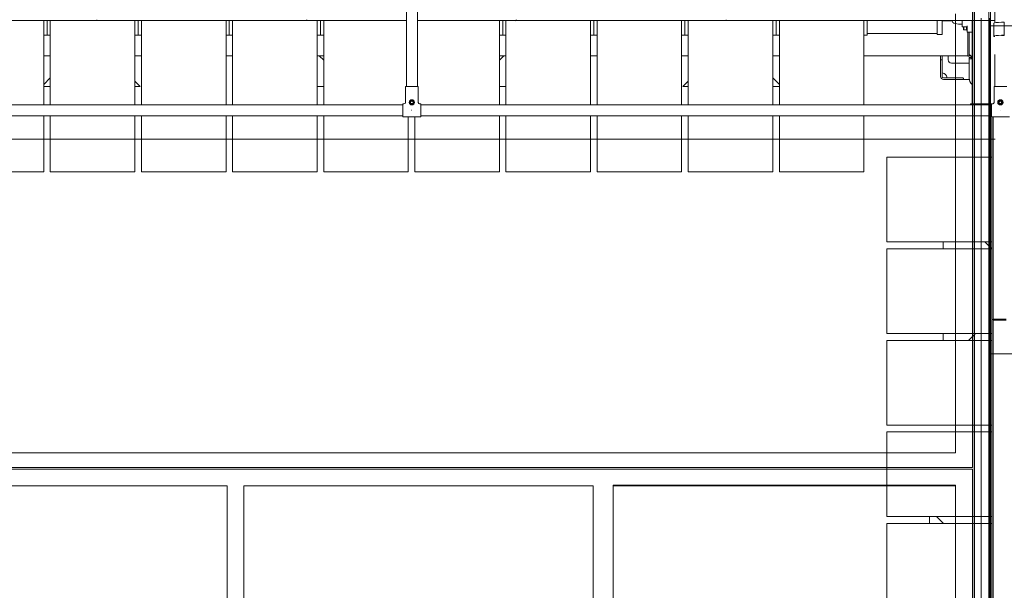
# Model space of a CAD drawing. Header units: centimetres. Extents: x -396 to 14490, y -515 to 1122.
# Tile 44 of 73: x 208 to 508, y 228 to 402. Entities that reach past the tile are written whole.
import ezdxf

# ---------------------------------------------------------------- set-up
doc = ezdxf.new("R2010")
doc.units = ezdxf.units.CM
doc.header["$MEASUREMENT"] = 0
doc.layers.add('00 - nowa technologia myjni_Nr_pióra__246', color=7, linetype='Continuous', lineweight=20, true_color=0x1db3b3)
doc.layers.add('299-A Wymiary Opisy', color=7, linetype='Continuous')
doc.layers.add('Nowe_Drzwi Archicad', color=7, linetype='Continuous')
for name, color, linetype, lineweight in [('299-A Wymiary Opisy_Nr_pióra__11', 7, 'Continuous', 0), ('420-K Ściany_Nr_pióra__11', 7, 'Continuous', 0), ('420-K Ściany_Nr_pióra__93', 9, 'Continuous', 20), ('Nowe_Drzwi Archicad_Nr_pióra__135', 5, 'Continuous', 13)]:
    doc.layers.add(name, color=color, linetype=linetype, lineweight=lineweight)
doc.styles.add('STYL_AUTOMATYCZNY_1', font='arial.ttf')
doc.dimstyles.new('STYL_AUTOMATYCZNY__2', dxfattribs={"dimtxt": 13, "dimasz": 7.6, "dimexe": 0.18, "dimexo": 0.0625, "dimgap": 0, "dimtad": 1, "dimdec": 0, "dimzin": 0, "dimdsep": 46, "dimtxsty": 'STYL_AUTOMATYCZNY_1', "dimblk": 'ARROWHEAD_2', "dimblk1": 'ARROWHEAD_2', "dimblk2": 'ARROWHEAD_2', "dimcen": 0.09, "dimclrd": 7, "dimclre": 7, "dimclrt": 7, "dimadec": 0, "dimazin": 0, "dimtfac": 1, "dimtdec": 4, "dimtmove": 0, "dimatfit": 3, "dimfxl": 0, "dimtolj": 1, "dimtzin": 0, "dimarcsym": 0})

# ---------------------------------------------------------------- blocks, each defined once
blk = doc.blocks.new('ElemPrzekroju_79_1')
at = {"layer": 'Nowe_Drzwi Archicad_Nr_pióra__135', "color": 5, "linetype": 'Continuous', "lineweight": 13}
for p, q in [((498.38, 265.4), (498.38, 408.7)), ((493.26, 403.65), (493.26, 269.94)), ((493.26, 269.94), (165.5, 269.94)), ((160.38, 265.4), (498.38, 265.4)), ((498.38, 264.9), (160.38, 264.9)), ((498.38, 143.8), (498.38, 264.9)), ((165.5, 259.85), (271, 259.85)), ((271, 259.85), (271, 148.34)), ((276.12, 259.85), (382.64, 259.85)), ((276.12, 148.34), (276.12, 259.85)), ((382.64, 148.34), (382.64, 259.85)), ((382.64, 259.85), (382.64, 259.85)), ((382.64, 259.85), (382.64, 148.34)), ((493.26, 260.08), (388.79, 260.08)), ((388.79, 260.08), (388.79, 259.85)), ((388.79, 259.85), (493.26, 259.85)), ((388.79, 148.34), (388.79, 259.85)), ((493.26, 259.85), (493.26, 260.08)), ((493.26, 259.85), (493.26, 148.34))]:
    blk.add_line(p, q, dxfattribs=at)
at = {"layer": 'Nowe_Drzwi Archicad_Nr_pióra__135', "color": 5, "linetype": 'Continuous', "lineweight": 20}
for p, q in [((498.88, 0), (498.88, 408.7)), ((499.04, 0), (499.04, 408.7)), ((503.88, 0), (503.88, 408.7)), ((501.02, 401.52), (501.02, 402.33)), ((501.02, 400.39), (501.02, 401.52)), ((501.02, 398.97), (501.02, 400.39)), ((503.72, 401.52), (503.72, 402.33)), ((503.72, 400.39), (503.72, 401.52)), ((503.72, 398.97), (503.72, 400.39)), ((501.02, 397.26), (501.02, 398.97)), ((501.02, 395.28), (501.02, 397.26)), ((503.72, 397.26), (503.72, 398.97)), ((503.72, 395.28), (503.72, 397.26)), ((501.02, 393.06), (501.02, 395.28)), ((503.72, 393.06), (503.72, 395.28)), ((501.02, 390.62), (501.02, 393.06)), ((501.02, 387.99), (501.02, 390.62)), ((503.72, 390.62), (503.72, 393.06)), ((503.72, 387.99), (503.72, 390.62)), ((501.02, 385.2), (501.02, 387.99)), ((503.72, 385.2), (503.72, 387.99)), ((501.02, 382.27), (501.02, 385.2)), ((503.72, 382.27), (503.72, 385.2)), ((501.02, 379.23), (501.02, 382.27)), ((503.72, 379.23), (503.72, 382.27)), ((501.02, 376.13), (501.02, 379.23)), ((503.72, 376.13), (503.72, 379.23)), ((501.02, 372.69), (501.02, 376.13)), ((503.72, 372.69), (503.72, 376.13)), ((501.02, 0), (501.02, 372.69)), ((503.72, 0), (503.72, 372.69))]:
    blk.add_line(p, q, dxfattribs=at)
blk = doc.blocks.new('*D95')
at = {"layer": '299-A Wymiary Opisy_Nr_pióra__11', "color": 7, "linetype": 'Continuous', "lineweight": 0}
for p, q in [((-35.6, 516.05), (-35.6, 520.94)), ((-30.6, 513.16), (-40.6, 518.94)), ((-28.1, 516.05), (-43.1, 516.05)), ((-35.6, 0), (-35.6, 516.05)), ((-40.6, 2.89), (-30.6, -2.89))]:
    blk.add_line(p, q, dxfattribs=at)
at = {"layer": '299-A Wymiary Opisy_Nr_pióra__11', "color": 7, "lineweight": 0, "insert": (-38.2, 243.15), "char_height": 13, "attachment_point": 7, "rotation": 90, "style": 'STYL_AUTOMATYCZNY_1'}
blk.add_mtext('\\A1;{\\pql;\\fArial|b0|i0|c238|p0;\\W1.000000;516}', dxfattribs=at)
blk = doc.blocks.new('ARROWHEAD_2')
at = {"color": 0, "linetype": 'Continuous', "lineweight": 0}
for p, q in [((-0.378, -0.655), (0.378, 0.655)), ((0, 0), (-1, 0))]:
    blk.add_line(p, q, dxfattribs=at)
blk = doc.blocks.new('*D97')
at = {"layer": '299-A Wymiary Opisy_Nr_pióra__11', "color": 7, "linetype": 'Continuous', "lineweight": 0}
for p, q in [((601.11, 541.57), (591.11, 547.34)), ((596.11, 544.46), (596.11, 549.35)), ((603.61, 544.46), (588.61, 544.46)), ((596.11, 0), (596.11, 544.46)), ((603.61, 0), (588.61, 0)), ((591.11, 2.89), (601.11, -2.89)), ((596.11, -4.89), (596.11, 0))]:
    blk.add_line(p, q, dxfattribs=at)
at = {"layer": '299-A Wymiary Opisy_Nr_pióra__11', "color": 7, "lineweight": 0, "insert": (593.51, 257.36), "char_height": 13, "attachment_point": 7, "rotation": 90, "style": 'STYL_AUTOMATYCZNY_1'}
blk.add_mtext('\\A1;{\\pql;\\fArial|b0|i0|c238|p0;\\W1.000000;544}', dxfattribs=at)

msp = doc.modelspace()

# ---------------------------------------------------------------- hatches: boundary and pattern name
at = {"layer": '420-K Ściany_Nr_pióra__93', "linetype": 'Continuous', "lineweight": 20}
h = msp.add_hatch(dxfattribs=at)
h.set_pattern_fill('Siatka_50x100_0001', color=9, style=0, pattern_type=2)
h.set_pattern_definition([(0, (0, 0), (0, 100), []), (90, (0, 0), (-50, 0), [])])
h.paths.add_polyline_path([(621.76, 503.71), (621.76, 4.59), (503.38, 4.59), (503.38, 414.8), (151.54, 414.8), (151.54, 4.59), (62.03, 4.59), (62.03, 455.01)])

# ---------------------------------------------------------------- linework, layer by layer
at = {"layer": '00 - nowa technologia myjni_Nr_pióra__246', "color": 132, "linetype": 'Continuous', "lineweight": 20, "true_color": 0x1db3b3}
for p, q in [((149.38, 401.59), (230.82, 401.59)), ((215.08, 401.59), (215.08, 375.94)), ((216.08, 401.59), (216.08, 397.2)), ((216.08, 401.59), (216.08, 397.2)), ((217.08, 375.94), (217.08, 401.59)), ((231.74, 401.59), (294.82, 401.59)), ((242.88, 401.59), (242.88, 375.94)), ((243.88, 401.59), (243.88, 397.2)), ((243.88, 401.59), (243.88, 397.2)), ((244.88, 375.94), (244.88, 401.59)), ((270.68, 401.59), (270.68, 375.94)), ((271.68, 401.59), (271.68, 397.2)), ((271.68, 401.59), (271.68, 397.2)), ((272.68, 375.94), (272.68, 401.59)), ((295.74, 401.59), (325.71, 401.59)), ((298.48, 401.59), (298.48, 375.94)), ((299.48, 401.59), (299.48, 397.2)), ((299.48, 401.59), (299.48, 397.2)), ((300.48, 375.94), (300.48, 401.59)), ((329.08, 401.59), (358.82, 401.59)), ((354.08, 401.59), (354.08, 375.94)), ((355.08, 401.59), (355.08, 397.2)), ((355.08, 401.59), (355.08, 397.2)), ((356.08, 375.94), (356.08, 401.59)), ((359.74, 401.59), (422.82, 401.59)), ((381.88, 401.59), (381.88, 375.94)), ((382.88, 401.59), (382.88, 397.2)), ((382.88, 401.59), (382.88, 397.2)), ((383.88, 375.94), (383.88, 401.59)), ((409.68, 401.59), (409.68, 375.94)), ((410.68, 401.59), (410.68, 397.2)), ((410.68, 401.59), (410.68, 397.2)), ((411.68, 375.94), (411.68, 401.59)), ((423.74, 401.59), (505.24, 401.59)), ((437.48, 401.59), (437.48, 375.94)), ((438.48, 401.59), (438.48, 397.2)), ((438.48, 401.59), (438.48, 397.2)), ((439.48, 375.94), (439.48, 401.59)), ((465.28, 401.59), (465.28, 375.94)), ((466.28, 401.59), (466.28, 397.2)), ((487.63, 401.59), (487.63, 397.35)), ((489.13, 401.55), (489.13, 401.59)), ((489.13, 397.35), (489.13, 401.59)), ((489.13, 401.55), (492.03, 401.55)), ((492.03, 401.55), (492.03, 401.59)), ((492.23, 401.44), (492.23, 401.59)), ((492.71, 400.85), (494.17, 400.56)), ((494.29, 400.55), (495.23, 400.55)), ((495.23, 401.59), (495.23, 399.75)), ((496.83, 399.75), (495.23, 399.75)), ((495.63, 399.75), (495.63, 398.91)), ((495.73, 399.75), (495.73, 398.81)), ((496.6, 399.75), (496.6, 398.81)), ((496.63, 398.66), (496.63, 399.75)), ((496.68, 398.61), (496.68, 399.75)), ((496.83, 400), (496.83, 398.16)), ((498.33, 376.25), (498.33, 401.59)), ((504.93, 400.82), (504.93, 396.85)), ((508.03, 401.09), (507.23, 401.09)), ((508.03, 401.09), (508.03, 397.12)), ((216.08, 397.2), (215.08, 397.2)), ((217.08, 397.2), (216.08, 397.2)), ((243.88, 397.2), (242.88, 397.2)), ((244.88, 397.2), (243.88, 397.2)), ((271.68, 397.2), (270.68, 397.2)), ((272.68, 397.2), (271.68, 397.2)), ((299.48, 397.2), (298.48, 397.2)), ((300.48, 397.2), (299.48, 397.2)), ((355.08, 397.2), (354.08, 397.2)), ((356.08, 397.2), (355.08, 397.2)), ((382.88, 397.2), (381.88, 397.2)), ((383.88, 397.2), (382.88, 397.2)), ((410.68, 397.2), (409.68, 397.2)), ((411.68, 397.2), (410.68, 397.2)), ((438.48, 397.2), (437.48, 397.2)), ((439.48, 397.2), (438.48, 397.2)), ((466.28, 397.2), (465.28, 397.2)), ((487.63, 397.7), (466.28, 397.7)), ((487.63, 397.35), (489.13, 397.35)), ((495.63, 398.91), (495.73, 398.81)), ((496.6, 398.81), (495.73, 398.81)), ((496.63, 398.85), (496.6, 398.81)), ((496.63, 398.66), (496.68, 398.61)), ((496.68, 398.61), (496.83, 398.61)), ((496.83, 398.16), (496.83, 398.06)), ((498.33, 398.06), (496.83, 398.06)), ((496.98, 398.06), (496.98, 391.24)), ((497.38, 391.24), (497.38, 398.06)), ((508.03, 397.12), (507.23, 397.12)), ((507.23, 397.06), (508.03, 397.06)), ((508.03, 397.06), (508.03, 397.12)), ((217.08, 390.9), (215.08, 390.9)), ((244.88, 390.9), (242.88, 390.9)), ((272.68, 390.9), (270.68, 390.9)), ((300.48, 390.9), (298.48, 390.9)), ((299.1, 390.9), (300.48, 389.52)), ((325.71, 391.25), (325.71, 381.55)), ((329.08, 381.55), (329.08, 391.25)), ((356.08, 390.9), (354.08, 390.9)), ((355.46, 390.9), (354.08, 389.52)), ((383.88, 390.9), (381.88, 390.9)), ((411.68, 390.9), (409.68, 390.9)), ((439.48, 390.9), (437.48, 390.9)), ((496.98, 390.9), (465.28, 390.9)), ((488.63, 390.9), (488.63, 389.85)), ((489.13, 390.9), (489.13, 389.85)), ((489.13, 390.9), (489.13, 385.65)), ((491.03, 390.9), (491.03, 389.65)), ((496.98, 390.74), (496.98, 391.24)), ((496.98, 390.74), (497.38, 390.74)), ((497.38, 390.74), (497.38, 391.24)), ((497.89, 390.9), (497.38, 390.9)), ((497.72, 391.03), (497.72, 391.03)), ((505.24, 391.25), (505.24, 381.55)), ((488.63, 389.65), (488.63, 389.85)), ((488.63, 389.65), (489.13, 389.65)), ((488.63, 389.65), (488.63, 389.45)), ((488.63, 384.59), (488.63, 389.45)), ((492.03, 388.65), (497.38, 388.65)), ((497.53, 390.4), (497.38, 390.4)), ((497.38, 390.4), (497.38, 390)), ((497.53, 390), (497.38, 390)), ((497.38, 389.66), (497.38, 390)), ((497.38, 389.66), (497.38, 384.1)), ((497.53, 390.4), (498.01, 390.4)), ((497.53, 390), (498.01, 390)), ((498.01, 390.4), (498.01, 390)), ((498.33, 390), (498.01, 390)), ((489.13, 384.59), (489.13, 385.65)), ((217.08, 384.12), (215.08, 382.12)), ((215.08, 381.52), (217.08, 381.52)), ((242.88, 383.12), (244.48, 381.52)), ((242.88, 381.52), (244.48, 381.52)), ((298.48, 381.52), (300.48, 381.52)), ((325.44, 381.55), (329.34, 381.55)), ((325.44, 381.55), (325.44, 376.7)), ((325.44, 376.7), (325.44, 381.55)), ((329.34, 376.7), (329.34, 381.55)), ((354.08, 381.52), (356.08, 381.52)), ((411.68, 383.12), (410.08, 381.52)), ((411.68, 381.52), (410.08, 381.52)), ((437.48, 384.12), (439.48, 382.12)), ((439.48, 381.52), (437.48, 381.52)), ((495.43, 384.15), (489.57, 384.15)), ((497.42, 383.65), (489.57, 383.65)), ((490.63, 384.15), (495.43, 384.15)), ((495.63, 383.95), (495.63, 383.85)), ((495.83, 383.65), (497.42, 383.65)), ((504.97, 381.55), (508.87, 381.55)), ((504.97, 381.55), (504.97, 376.7)), ((504.97, 376.7), (504.97, 381.55)), ((150.44, 375.94), (324.64, 375.94)), ((324.64, 376.2), (324.94, 376.2)), ((324.64, 376.2), (324.64, 375.94)), ((324.64, 376.2), (324.94, 376.2)), ((324.64, 376.2), (324.64, 375.94)), ((326.99, 376.93), (327, 376.94)), ((326.99, 376.92), (326.99, 376.93)), ((326.99, 376.92), (326.99, 376.48)), ((326.99, 376.47), (326.99, 376.48)), ((327, 376.46), (326.99, 376.47)), ((327.2, 377.05), (327, 376.94)), ((327, 376.46), (327.38, 376.24)), ((327.2, 377.05), (327.38, 377.16)), ((327.38, 377.16), (327.39, 377.16)), ((327.39, 376.24), (327.38, 376.24)), ((327.39, 377.16), (327.4, 377.16)), ((327.39, 377.16), (327.79, 376.93)), ((327.79, 376.47), (327.39, 376.24)), ((327.4, 376.24), (327.39, 376.24)), ((327.78, 376.94), (327.4, 377.16)), ((327.58, 376.35), (327.4, 376.24)), ((327.58, 376.35), (327.78, 376.46)), ((327.78, 376.94), (327.79, 376.93)), ((327.79, 376.47), (327.78, 376.46)), ((327.79, 376.93), (327.79, 376.92)), ((327.79, 376.93), (327.79, 376.47)), ((327.79, 376.48), (327.79, 376.92)), ((327.79, 376.48), (327.79, 376.47)), ((330.14, 376.2), (329.84, 376.2)), ((330.14, 376.2), (329.84, 376.2)), ((330.14, 375.94), (504.17, 375.94)), ((497.83, 375.94), (497.83, 376.25)), ((497.83, 376.25), (498.83, 376.25)), ((498.83, 376.25), (504.69, 376.25)), ((504.17, 376.2), (504.47, 376.2)), ((504.17, 376.2), (504.17, 375.94)), ((504.17, 376.2), (504.47, 376.2)), ((504.17, 376.2), (504.17, 375.94)), ((506.52, 376.93), (506.53, 376.94)), ((506.52, 376.92), (506.52, 376.93)), ((506.52, 376.92), (506.52, 376.48)), ((506.52, 376.47), (506.52, 376.48)), ((506.53, 376.46), (506.52, 376.47)), ((506.73, 377.05), (506.53, 376.94)), ((506.53, 376.46), (506.91, 376.24)), ((506.73, 377.05), (506.91, 377.16)), ((506.91, 377.16), (506.92, 377.16)), ((506.92, 376.24), (506.91, 376.24)), ((506.92, 377.16), (506.93, 377.16)), ((506.92, 377.16), (507.32, 376.93)), ((507.32, 376.47), (506.92, 376.24)), ((506.93, 376.24), (506.92, 376.24)), ((507.31, 376.94), (506.93, 377.16)), ((507.11, 376.35), (506.93, 376.24)), ((507.11, 376.35), (507.31, 376.46)), ((507.31, 376.94), (507.32, 376.93)), ((507.32, 376.47), (507.31, 376.46)), ((507.32, 376.93), (507.32, 376.92)), ((507.32, 376.93), (507.32, 376.47)), ((507.32, 376.48), (507.32, 376.92)), ((507.32, 376.48), (507.32, 376.47)), ((150.44, 372.57), (324.64, 372.57)), ((215.08, 372.57), (215.08, 355.5)), ((217.08, 355.5), (217.08, 372.57)), ((242.88, 372.57), (242.88, 355.5)), ((244.88, 355.5), (244.88, 372.57)), ((270.68, 372.57), (270.68, 355.5)), ((272.68, 355.5), (272.68, 372.57)), ((298.48, 372.57), (298.48, 355.5)), ((300.48, 355.5), (300.48, 372.57)), ((324.64, 372.3), (324.64, 372.57)), ((324.64, 372.3), (324.64, 372.57)), ((327.3, 374.32), (327.32, 374.34)), ((330.14, 372.57), (504.17, 372.57)), ((354.08, 372.57), (354.08, 355.5)), ((356.08, 355.5), (356.08, 372.57)), ((381.88, 372.57), (381.88, 355.5)), ((383.88, 355.5), (383.88, 372.57)), ((409.68, 372.57), (409.68, 355.5)), ((411.68, 355.5), (411.68, 372.57)), ((437.48, 372.57), (437.48, 355.5)), ((439.48, 355.5), (439.48, 372.57)), ((465.28, 372.57), (465.28, 355.5)), ((504.17, 372.3), (504.17, 372.57)), ((504.17, 372.3), (504.17, 372.57)), ((506.83, 374.32), (506.85, 374.34)), ((324.64, 372.3), (330.14, 372.3)), ((330.14, 372.3), (324.64, 372.3)), ((326.28, 372.3), (326.28, 355.5)), ((328.28, 355.5), (328.28, 372.3)), ((504.17, 372.3), (509.67, 372.3)), ((509.67, 372.3), (504.17, 372.3)), ((504.28, 372.3), (504.28, 313.65)), ((504.68, 372.3), (504.68, 313.65)), ((152.54, 365.5), (505.32, 365.5)), ((472.28, 334.15), (472.28, 359.95)), ((472.28, 359.95), (504.28, 359.95)), ((215.08, 355.5), (189.28, 355.5)), ((242.88, 355.5), (217.08, 355.5)), ((270.68, 355.5), (244.88, 355.5)), ((298.48, 355.5), (272.68, 355.5)), ((326.28, 355.5), (300.48, 355.5)), ((354.08, 355.5), (328.28, 355.5)), ((381.88, 355.5), (356.08, 355.5)), ((409.68, 355.5), (383.88, 355.5)), ((437.48, 355.5), (411.68, 355.5)), ((465.28, 355.5), (439.48, 355.5)), ((504.28, 334.15), (472.28, 334.15)), ((489.45, 334.15), (489.45, 332.05)), ((504.28, 332.07), (502.2, 334.15)), ((472.28, 306.25), (472.28, 332.05)), ((472.28, 332.05), (504.28, 332.05)), ((504.28, 313.65), (504.28, 310.67)), ((504.68, 313.65), (504.68, 310.67)), ((504.38, 310.5), (504.28, 310.67)), ((504.28, 310.33), (504.38, 310.5)), ((504.28, 310.33), (504.28, 61.67)), ((504.38, 310.5), (504.58, 310.5)), ((504.38, 310.5), (504.58, 310.5)), ((504.58, 310.5), (504.68, 310.67)), ((505.02, 310.5), (504.58, 310.5)), ((504.58, 310.5), (504.68, 310.33)), ((504.68, 310.33), (504.58, 310.5)), ((505.02, 310.5), (504.58, 310.5)), ((505.02, 310.67), (504.68, 310.67)), ((505.02, 310.33), (504.68, 310.33)), ((504.68, 310.33), (504.68, 61.67)), ((508.64, 310.67), (505.02, 310.67)), ((505.02, 310.5), (508.64, 310.5)), ((508.64, 310.5), (505.02, 310.5)), ((505.02, 310.33), (508.64, 310.33)), ((504.28, 306.25), (472.28, 306.25)), ((472.28, 278.35), (472.28, 304.15)), ((472.28, 304.15), (504.28, 304.15)), ((489.45, 306.25), (489.45, 304.15)), ((499.3, 306.25), (497.2, 304.15)), ((504.28, 278.35), (472.28, 278.35)), ((472.28, 250.45), (472.28, 276.25)), ((472.28, 276.25), (504.28, 276.25)), ((504.28, 250.45), (472.28, 250.45)), ((485.3, 250.45), (485.3, 248.35)), ((489.55, 248.35), (487.45, 250.45)), ((472.28, 222.55), (472.28, 248.35)), ((472.28, 248.35), (504.28, 248.35))]:
    msp.add_line(p, q, dxfattribs=at)
for points in [[(325.71, 391.25), (325.7, 443.3), (325.7, 458.27), (325.69, 461.59), (325.69, 461.96), (325.69, 462.04), (325.69, 462.07), (325.69, 462.07), (325.69, 462.08), (325.7, 462.08), (325.71, 462.09)], [(505.24, 400.95), (505.23, 440.99), (505.22, 459.41), (505.22, 462.1), (505.22, 462.16), (505.22, 462.21)], [(329.08, 391.25), (329.07, 439.15)], [(231.68, 401.61), (231.59, 401.64), (231.53, 401.66), (231.47, 401.67), (231.4, 401.68), (231.33, 401.69), (231.27, 401.69), (231.15, 401.68), (231.03, 401.66), (230.96, 401.64), (230.85, 401.6), (230.82, 401.59), (230.82, 401.59), (230.87, 401.61)], [(230.87, 401.61), (230.97, 401.64), (231.03, 401.66), (231.09, 401.67), (231.16, 401.68), (231.22, 401.69), (231.29, 401.69), (231.41, 401.68), (231.52, 401.66), (231.6, 401.64), (231.7, 401.6), (231.74, 401.59), (231.74, 401.59), (231.68, 401.61)], [(295.68, 401.61), (295.59, 401.64), (295.53, 401.66), (295.43, 401.68), (295.31, 401.69), (295.2, 401.69), (295.08, 401.67), (295, 401.65), (294.94, 401.63), (294.86, 401.6), (294.82, 401.59)], [(294.87, 401.61), (294.97, 401.64), (295.03, 401.66), (295.09, 401.67), (295.16, 401.68), (295.22, 401.69), (295.29, 401.69), (295.41, 401.68), (295.52, 401.66), (295.6, 401.64), (295.7, 401.6), (295.74, 401.59), (295.74, 401.59), (295.68, 401.61)], [(359.68, 401.61), (359.59, 401.64), (359.53, 401.66), (359.43, 401.68), (359.31, 401.69), (359.2, 401.69), (359.08, 401.67), (359, 401.65), (358.94, 401.63), (358.86, 401.6), (358.82, 401.59)], [(358.87, 401.61), (358.97, 401.64), (359.03, 401.66), (359.09, 401.67), (359.16, 401.68), (359.22, 401.69), (359.29, 401.69), (359.41, 401.68), (359.52, 401.66), (359.6, 401.64), (359.7, 401.6), (359.74, 401.59), (359.74, 401.59), (359.68, 401.61)], [(423.68, 401.61), (423.59, 401.64), (423.53, 401.66), (423.47, 401.67), (423.4, 401.68), (423.33, 401.69), (423.27, 401.69), (423.15, 401.68), (423.03, 401.66), (422.96, 401.64), (422.85, 401.6), (422.82, 401.59), (422.82, 401.59), (422.87, 401.61)], [(422.87, 401.61), (422.97, 401.64), (423.03, 401.66), (423.09, 401.67), (423.16, 401.68), (423.22, 401.69), (423.29, 401.69), (423.41, 401.68), (423.52, 401.66), (423.6, 401.64), (423.7, 401.6), (423.74, 401.59), (423.74, 401.59), (423.68, 401.61)], [(497.48, 391.14), (497.44, 391.14), (497.41, 391.12), (497.39, 391.09), (497.38, 391.05), (497.38, 391.03)], [(497.72, 391.03), (497.66, 391.08), (497.59, 391.11), (497.53, 391.13), (497.48, 391.14)], [(498.12, 390.22), (498.12, 390.28), (498.11, 390.34), (498.09, 390.48), (498.05, 390.63), (498.01, 390.74)], [(498.01, 390.4), (498.04, 390.4), (498.07, 390.41), (498.09, 390.42), (498.1, 390.43)], [(498.01, 390), (498.04, 390.01), (498.07, 390.02), (498.09, 390.05), (498.1, 390.07), (498.11, 390.11), (498.12, 390.16), (498.12, 390.22)]]:
    msp.add_lwpolyline(points, dxfattribs=at)
for centre, radius in [((327.39, 376.7), 0.8), ((327.39, 376.7), 0.7), ((327.39, 376.7), 0.395), ((506.92, 376.7), 0.8), ((506.92, 376.7), 0.7), ((506.92, 376.7), 0.395)]:
    msp.add_circle(centre, radius, dxfattribs=at)
for centre, radius, start, end in [((295.46, 400.11), 1.61, 111.2758, 113.4571), ((359.46, 400.11), 1.61, 111.2758, 113.4571), ((492.83, 401.44), 0.6, 180, 258.6901), ((494.29, 401.15), 0.6, 258.6901, 270), ((497.14, 389.54), 1.61, 68.7311, 80.1936), ((497.32, 390.34), 0.8, 29.9159, 60.0841), ((492.03, 389.65), 1, 180, 270), ((489.57, 384.59), 0.94, 180, 270), ((489.13, 384.15), 1.5, 0, 90), ((489.57, 384.59), 0.44, 180, 270), ((495.43, 383.95), 0.2, 0, 90), ((495.83, 383.85), 0.2, 180, 270), ((499.88, 384.1), 2.5, 180, 231.6821), ((324.94, 376.7), 0.5, 270, 0), ((324.94, 376.7), 0.5, 270, 360), ((327.39, 376.7), 0.458, 150.9642, 209.0358), ((327.39, 376.7), 0.458, 90.9642, 149.0358), ((327.39, 376.7), 0.458, 210.9642, 269.0358), ((327.39, 376.7), 0.458, 30.9642, 89.0358), ((327.39, 376.7), 0.458, 270.9642, 329.0358), ((327.39, 376.7), 0.458, 330.9642, 29.0358), ((329.84, 376.7), 0.5, 180, 258.75), ((329.84, 376.7), 0.5, 180, 270), ((329.84, 376.7), 0.5, 258.75, 270), ((504.47, 376.7), 0.5, 270, 0), ((504.47, 376.7), 0.5, 270, 360), ((506.92, 376.7), 0.458, 150.9642, 209.0358), ((506.92, 376.7), 0.458, 90.9642, 149.0358), ((506.92, 376.7), 0.458, 210.9642, 269.0358), ((506.92, 376.7), 0.458, 30.9642, 89.0358), ((506.92, 376.7), 0.458, 270.9642, 329.0358), ((506.92, 376.7), 0.458, 330.9642, 29.0358)]:
    msp.add_arc(centre, radius, start, end, dxfattribs=at)
for centre, major_axis, ratio, start_param, end_param in [((507.23, 400.82), (-2.3, 0), 0.117476, 4.712389, 6.283185), ((507.23, 396.85), (-2.3, 0), 0.117476, 4.712389, 6.283185), ((507.23, 396.85), (-2.3, 0), 0.117476, 0, 0.522542), ((498.55, 390.95), (0, 0.8), 0.701427, 1.83533, 2.138803), ((324.64, 374.25), (0, 1.95), 0.000217, 3.141593, 6.283185), ((324.64, 374.25), (0, -1.95), 0.000217, 3.141593, 3.669076), ((330.14, 374.25), (0, 1.95), 0.000217, 3.141593, 6.283185), ((504.17, 374.25), (0, 1.95), 0.000217, 3.141593, 6.283185), ((504.17, 374.25), (0, -1.95), 0.000217, 3.141593, 3.669076), ((324.64, 374.25), (0, -1.95), 0.000217, 5.755702, 6.283185), ((504.17, 374.25), (0, -1.95), 0.000217, 5.755701, 6.283185)]:
    msp.add_ellipse(centre, major_axis=major_axis, ratio=ratio, start_param=start_param, end_param=end_param, dxfattribs=at)
at = {"layer": '420-K Ściany_Nr_pióra__11', "color": 7, "linetype": 'Continuous', "lineweight": 0, "flags": 128}
msp.add_lwpolyline([(621.76, 503.71), (621.76, 4.59), (503.38, 4.59), (503.38, 414.8), (151.54, 414.8), (151.54, 4.59), (62.03, 4.59), (62.03, 455.01)], close=True, dxfattribs=at)

# ---------------------------------------------------------------- block references
at = {"layer": 'Nowe_Drzwi Archicad', "lineweight": 0}
msp.add_blockref('ElemPrzekroju_79_1', (0, 0), dxfattribs=at)

# ---------------------------------------------------------------- dimensions: what is measured, and where the dimension line sits
at = {"layer": '299-A Wymiary Opisy', "color": 7, "linetype": 'Continuous', "lineweight": 0}
for base, p1, p2, picture, middle in [((596.11, 544.46), (341.97, 0), (615.23, 544.46), '*D97', (587.01, 272.2)), ((-35.6, 516.05), (472.65, 0), (13.45, 516.05), '*D95', (-44.7, 257.99))]:
    dim = msp.add_linear_dim(base=base, p1=p1, p2=p2, angle=90, dimstyle='STYL_AUTOMATYCZNY__2', dxfattribs=at)
    dim.commit()
    dim.dimension.update_dxf_attribs({"geometry": picture, "text_midpoint": middle, "dimtype": 160, "text_rotation": 90})

doc.saveas('drawing.dxf')
